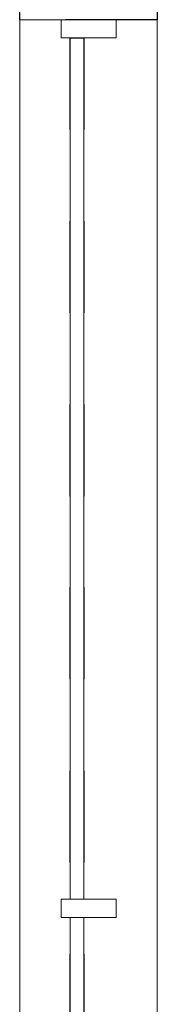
# Model space of a CAD drawing. Header units: metres. Extents: x 1.7 to 42.3, y -72.9 to -47.6.
# Tile 76 of 216: x 9.641 to 9.791, y -64.605 to -63.53. Entities that reach past the tile are written whole.
import ezdxf

# ---------------------------------------------------------------- set-up
doc = ezdxf.new("R2010")
doc.units = ezdxf.units.M
doc.linetypes.add('Traço', pattern=[0.006, 0.003, -0.003])
doc.linetypes.add('Traço_2_', pattern=[0.006, 0.003, -0.003])
doc.layers.add('A-GLAZ', color=7, linetype='Continuous', lineweight=18)
doc.layers.add('A-GLAZ-HDLN', color=7, linetype='Traço', lineweight=25, true_color=0x00007f)

# ---------------------------------------------------------------- blocks, each defined once
blk = doc.blocks.new('JANELA1 - Paineis _2x1_ 2 x 1_00-8467672-2PAV - FRIGORÍFICA')
at = {"layer": 'A-GLAZ', "color": 253, "true_color": 0xaaaaaa}
for p, q in [((-0.97, 0.075), (-1, 0.075)), ((-0.97, 0.03), (-0.97, 0.075)), ((-0.97, 0.075), (0.97, 0.075)), ((-0.95, 0.03), (-0.97, 0.03)), ((-0.97, 0.03), (-0.97, -0.03)), ((-0.95, -0.03), (-0.95, 0.03)), ((0.01, 0.03), (-0.01, 0.03)), ((-0.01, 0.03), (-0.01, -0.03)), ((0.01, -0.03), (0.01, 0.03)), ((-0.01, -0.005), (-0.95, -0.005)), ((0.95, -0.005), (0.01, -0.005)), ((-0.95, -0.02), (-0.01, -0.02)), ((0.01, -0.02), (0.95, -0.02)), ((-0.97, -0.03), (-0.95, -0.03)), ((-0.97, -0.075), (-0.97, -0.03)), ((-0.01, -0.03), (0.01, -0.03)), ((-1, -0.075), (-0.97, -0.075)), ((0.97, -0.075), (-0.97, -0.075))]:
    blk.add_line(p, q, dxfattribs=at)
at = {"layer": 'A-GLAZ-HDLN', "color": 9, "linetype": 'Traço_2_', "true_color": 0xaaaad4}
for p, q in [((-1, 0.075), (-0.97, 0.075)), ((-0.97, 0.075), (-0.97, -0.075)), ((-0.95, -0.02), (-0.95, -0.005)), ((-0.95, -0.005), (0.95, -0.005)), ((0.95, -0.02), (-0.95, -0.02)), ((-0.97, -0.075), (-1, -0.075))]:
    blk.add_line(p, q, dxfattribs=at)
blk = doc.blocks.new('4 GRE - ESCOLA DE CINEMA E AUDIOVISUAL CINE REX R07_rvt-1-2PAV - FRIGORÍFICA')
at = {"layer": 'A-GLAZ', "color": 253, "lineweight": 18, "true_color": 0xaaaaaa, "rotation": 269.9999999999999}
blk.add_blockref('JANELA1 - Paineis _2x1_ 2 x 1_00-8467672-2PAV - FRIGORÍFICA', (9.7157, -64.5004), dxfattribs=at)

msp = doc.modelspace()

# ---------------------------------------------------------------- block references
at = {"lineweight": 5}
msp.add_blockref('4 GRE - ESCOLA DE CINEMA E AUDIOVISUAL CINE REX R07_rvt-1-2PAV - FRIGORÍFICA', (0, 0), dxfattribs=at)

doc.saveas('drawing.dxf')
